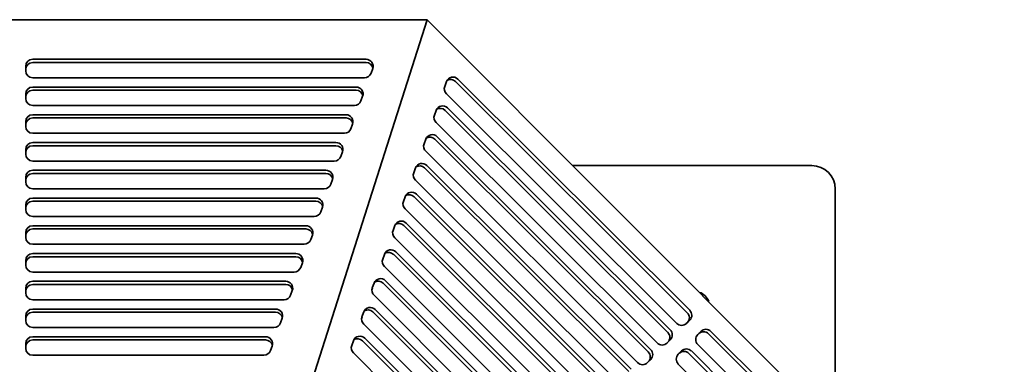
# Model space of a CAD drawing. Header units: millimetres. Extents: x 418 to 1262, y 170 to 1018.
# Tile 12 of 12: x 840 to 1262, y 870 to 1018. Entities that reach past the tile are written whole.
import ezdxf

# ---------------------------------------------------------------- set-up
doc = ezdxf.new("R2010")
doc.units = ezdxf.units.MM
doc.header["$LTSCALE"] = 4
doc.layers.add('Krawędzie widoczne(ISO)', color=7, linetype='Continuous', lineweight=35, true_color=0x262659)

msp = doc.modelspace()

# ---------------------------------------------------------------- linework, layer by layer
at = {"layer": 'Krawędzie widoczne(ISO)'}
for p, q in [((664.99, 1018), (1015.01, 1018)), ((910.12, 689.5), (1015.01, 1018)), ((1015.01, 1018), (1262.5, 770.51)), ((845.88, 1001.05), (988.84, 1001.05)), ((842.88, 996.11), (842.88, 998.08)), ((845.88, 999.67), (988.84, 999.67)), ((991.67, 997.08), (990.95, 995.11)), ((988.13, 993.14), (845.88, 993.14)), ((1028.18, 992.57), (1127.6, 893.57)), ((845.88, 989.18), (984.54, 989.18)), ((1022.54, 989.45), (1023.28, 991.51)), ((1027.14, 991.52), (1126.55, 892.52)), ((842.88, 984.23), (842.88, 986.21)), ((845.88, 987.8), (984.54, 987.8)), ((987.36, 985.21), (986.65, 983.23)), ((1122.02, 887.96), (1023.26, 986.31)), ((983.82, 981.26), (845.88, 981.26)), ((1023.75, 980.24), (1119.23, 885.16)), ((845.88, 977.3), (980.23, 977.3)), ((845.88, 975.91), (980.23, 975.91)), ((1018.11, 977.11), (1018.85, 979.17)), ((1022.7, 979.19), (1118.18, 884.11)), ((842.88, 972.34), (842.88, 974.33)), ((983.05, 973.32), (982.34, 971.34)), ((1113.64, 879.55), (1018.82, 973.98)), ((979.51, 969.37), (845.88, 969.37)), ((1013.68, 964.78), (1014.42, 966.84)), ((1018.27, 966.86), (1109.81, 875.7)), ((1019.32, 967.9), (1110.85, 876.75)), ((845.88, 965.41), (975.92, 965.41)), ((845.88, 964.03), (975.92, 964.03)), ((842.88, 960.46), (842.88, 962.44)), ((978.74, 961.44), (978.03, 959.46)), ((1105.27, 871.14), (1014.39, 961.64)), ((975.2, 957.49), (845.88, 957.49)), ((1009.24, 952.44), (1009.98, 954.5)), ((1013.84, 954.52), (1101.43, 867.29)), ((1014.89, 955.57), (1102.48, 868.34)), ((1180, 955.5), (1077.51, 955.5)), ((842.88, 948.57), (842.88, 950.56)), ((845.88, 953.53), (971.61, 953.53)), ((845.88, 952.14), (971.61, 952.14)), ((974.43, 949.55), (973.72, 947.57)), ((1096.89, 862.73), (1009.96, 949.31)), ((970.89, 945.6), (845.88, 945.6)), ((845.88, 941.64), (967.3, 941.64)), ((1004.81, 940.11), (1005.55, 942.17)), ((1009.41, 942.19), (1093.06, 858.88)), ((1010.45, 943.23), (1094.1, 859.93)), ((1190, 843.01), (1190, 945.5)), ((842.88, 936.69), (842.88, 938.67)), ((845.88, 940.26), (967.3, 940.26)), ((970.12, 937.67), (969.41, 935.69)), ((966.58, 933.72), (845.88, 933.72)), ((1088.52, 854.32), (1005.53, 936.97)), ((845.88, 929.76), (962.99, 929.76)), ((1000.38, 927.78), (1001.12, 929.83)), ((1004.97, 929.85), (1084.68, 850.47)), ((1006.02, 930.9), (1085.73, 851.52)), ((842.88, 924.81), (842.88, 926.79)), ((845.88, 928.37), (962.99, 928.37)), ((965.82, 925.78), (965.1, 923.8)), ((1080.15, 845.91), (1001.09, 924.64)), ((962.27, 921.83), (845.88, 921.83)), ((845.88, 917.87), (958.68, 917.87)), ((845.88, 916.49), (958.68, 916.49)), ((995.95, 915.44), (996.68, 917.5)), ((1000.54, 917.52), (1076.31, 842.06)), ((1001.59, 918.56), (1077.36, 843.11)), ((842.88, 912.92), (842.88, 914.9)), ((961.51, 913.9), (960.79, 911.92)), ((1071.77, 837.5), (996.66, 912.3)), ((957.96, 909.95), (845.88, 909.95)), ((845.88, 905.99), (954.37, 905.99)), ((845.88, 904.61), (954.37, 904.61)), ((991.51, 903.11), (992.25, 905.16)), ((996.11, 905.18), (1067.93, 833.65)), ((997.15, 906.23), (1068.98, 834.7)), ((842.88, 901.04), (842.88, 903.02)), ((957.2, 902.01), (956.48, 900.03)), ((1063.4, 829.09), (992.23, 899.97)), ((953.65, 898.06), (845.88, 898.06)), ((842.88, 889.15), (842.88, 891.13)), ((845.88, 894.1), (950.06, 894.1)), ((845.88, 892.72), (950.06, 892.72)), ((987.08, 890.77), (987.82, 892.83)), ((991.68, 892.85), (1059.56, 825.24)), ((992.72, 893.89), (1060.61, 826.29)), ((952.89, 890.13), (952.17, 888.15)), ((1055.02, 820.68), (987.8, 887.63)), ((1126.59, 888.3), (1126.14, 887.85)), ((1127.63, 889.35), (1126.24, 887.94)), ((949.34, 886.18), (845.88, 886.18)), ((1131.05, 883.15), (1132.45, 884.55)), ((1135.62, 883.49), (1235.04, 784.48)), ((1136.67, 884.53), (1236.09, 785.53)), ((842.88, 877.27), (842.88, 879.25)), ((845.88, 882.22), (945.75, 882.22)), ((845.88, 880.84), (945.75, 880.84)), ((948.58, 878.24), (947.86, 876.26)), ((982.66, 878.47), (983.39, 880.49)), ((987.24, 880.51), (1051.18, 816.84)), ((988.29, 881.56), (1052.22, 817.89)), ((1118.21, 879.89), (1117.76, 879.44)), ((1119.26, 880.94), (1117.86, 879.54)), ((1229.85, 780.58), (1131.09, 878.93)), ((945.04, 874.29), (845.88, 874.29)), ((1046.66, 812.3), (983.38, 875.33)), ((1122.68, 874.74), (1124.08, 876.14)), ((1127.25, 875.08), (1222.72, 780)), ((1128.3, 876.12), (1223.77, 781.04)), ((1109.84, 871.48), (1109.39, 871.03)), ((1110.88, 872.53), (1109.49, 871.13)), ((1217.53, 776.09), (1122.71, 870.52))]:
    msp.add_line(p, q, dxfattribs=at)
for centre, radius, start, end in [((1180, 945.5), 10, 0, 90), ((1130, 895.5), 6, 17.19, 72.81)]:
    msp.add_arc(centre, radius, start, end, dxfattribs=at)
for centre, major_axis, ratio, start_param, end_param in [((845.88, 998.08), (-3, 0), 0.990396, 4.712389, 6.283185), ((988.84, 998.08), (3, 0), 0.990396, 5.938537, 7.853982), ((845.88, 996.7), (-3, 0), 0.990396, 4.712389, 6.283185), ((988.84, 996.7), (3, 0), 0.990396, 0.234814, 1.570796), ((845.88, 996.11), (-3, 0), 0.990396, 0, 1.570796), ((988.13, 996.11), (3, 0), 0.990396, 4.712389, 5.938537), ((1026.09, 990.47), (-2.12, 2.12), 0.988988, 4.714483, 6.719447), ((1025.04, 989.42), (-2.12, 2.12), 0.988988, 4.714483, 6.031124), ((845.88, 986.21), (-3, 0), 0.990396, 4.712389, 6.283185), ((984.54, 986.21), (3, 0), 0.990396, 5.938537, 7.853982), ((1025.35, 988.41), (-2.12, 2.12), 0.988988, 0.436261, 1.57289), ((845.88, 984.83), (-3, 0), 0.990396, 4.712389, 6.283185), ((845.88, 984.23), (-3, 0), 0.990396, 0, 1.570796), ((984.54, 984.83), (3, 0), 0.990396, 0.234814, 1.570796), ((983.82, 984.23), (3, 0), 0.990396, 4.712389, 5.938537), ((1021.66, 978.13), (-2.12, 2.12), 0.988988, 4.714483, 6.719447), ((1020.61, 977.09), (-2.12, 2.12), 0.988988, 4.714483, 6.031124), ((845.88, 974.33), (-3, 0), 0.990396, 4.712389, 6.283185), ((845.88, 972.94), (-3, 0), 0.990396, 4.712389, 6.283185), ((980.23, 974.33), (3, 0), 0.990396, 5.938537, 7.853982), ((980.23, 972.94), (3, 0), 0.990396, 0.234814, 1.570796), ((1020.92, 976.08), (-2.12, 2.12), 0.988988, 0.436261, 1.57289), ((845.88, 972.34), (-3, 0), 0.990396, 0, 1.570796), ((979.51, 972.34), (3, 0), 0.990396, 4.712389, 5.938537), ((1017.22, 965.8), (-2.12, 2.12), 0.988988, 4.714483, 6.719447), ((1016.18, 964.75), (-2.12, 2.12), 0.988988, 4.714483, 6.031124), ((845.88, 962.44), (-3, 0), 0.990396, 4.712389, 6.283185), ((845.88, 961.06), (-3, 0), 0.990396, 4.712389, 6.283185), ((975.92, 962.44), (3, 0), 0.990396, 5.938537, 7.853982), ((975.92, 961.06), (3, 0), 0.990396, 0.234814, 1.570796), ((1016.49, 963.74), (-2.12, 2.12), 0.988988, 0.436261, 1.57289), ((845.88, 960.46), (-3, 0), 0.990396, 0, 1.570796), ((975.2, 960.46), (3, 0), 0.990396, 4.712389, 5.938537), ((1012.79, 953.46), (-2.12, 2.12), 0.988988, 4.714483, 6.719447), ((1011.75, 952.42), (-2.12, 2.12), 0.988988, 4.714483, 6.031124), ((845.88, 950.56), (-3, 0), 0.990396, 4.712389, 6.283185), ((845.88, 949.17), (-3, 0), 0.990396, 4.712389, 6.283185), ((971.61, 950.56), (3, 0), 0.990396, 5.938537, 7.853982), ((971.61, 949.17), (3, 0), 0.990396, 0.234814, 1.570796), ((1012.05, 951.41), (-2.12, 2.12), 0.988988, 0.436261, 1.57289), ((845.88, 948.57), (-3, 0), 0.990396, 0, 1.570796), ((970.89, 948.57), (3, 0), 0.990396, 4.712389, 5.938537), ((845.88, 938.67), (-3, 0), 0.990396, 4.712389, 6.283185), ((967.3, 938.67), (3, 0), 0.990396, 5.938537, 7.853982), ((1008.36, 941.13), (-2.12, 2.12), 0.988988, 4.714483, 6.719447), ((1007.31, 940.08), (-2.12, 2.12), 0.988988, 4.714483, 6.031124), ((845.88, 937.29), (-3, 0), 0.990396, 4.712389, 6.283185), ((967.3, 937.29), (3, 0), 0.990396, 0.234814, 1.570796), ((1007.62, 939.07), (-2.12, 2.12), 0.988988, 0.436261, 1.57289), ((845.88, 936.69), (-3, 0), 0.990396, 0, 1.570796), ((966.58, 936.69), (3, 0), 0.990396, 4.712389, 5.938537), ((845.88, 926.79), (-3, 0), 0.990396, 4.712389, 6.283185), ((962.99, 926.79), (3, 0), 0.990396, 5.938537, 7.853982), ((1003.93, 928.8), (-2.12, 2.12), 0.988988, 4.714483, 6.719447), ((1002.88, 927.75), (-2.12, 2.12), 0.988988, 4.714483, 6.031124), ((845.88, 925.4), (-3, 0), 0.990396, 4.712389, 6.283185), ((845.88, 924.81), (-3, 0), 0.990396, 0, 1.570796), ((962.99, 925.4), (3, 0), 0.990396, 0.234814, 1.570796), ((1003.19, 926.74), (-2.12, 2.12), 0.988988, 0.436261, 1.57289), ((962.27, 924.81), (3, 0), 0.990396, 4.712389, 5.938537), ((845.88, 914.9), (-3, 0), 0.990396, 4.712389, 6.283185), ((845.88, 913.52), (-3, 0), 0.990396, 4.712389, 6.283185), ((958.68, 914.9), (3, 0), 0.990396, 5.938537, 7.853982), ((958.68, 913.52), (3, 0), 0.990396, 0.234814, 1.570796), ((999.49, 916.46), (-2.12, 2.12), 0.988988, 4.714483, 6.719447), ((998.45, 915.41), (-2.12, 2.12), 0.988988, 4.714483, 6.031124), ((845.88, 912.92), (-3, 0), 0.990396, 0, 1.570796), ((998.76, 914.4), (-2.12, 2.12), 0.988988, 0.436261, 1.57289), ((957.96, 912.92), (3, 0), 0.990396, 4.712389, 5.938537), ((845.88, 903.02), (-3, 0), 0.990396, 4.712389, 6.283185), ((845.88, 901.63), (-3, 0), 0.990396, 4.712389, 6.283185), ((954.37, 903.02), (3, 0), 0.990396, 5.938537, 7.853982), ((954.37, 901.63), (3, 0), 0.990396, 0.234814, 1.570796), ((995.06, 904.13), (-2.12, 2.12), 0.988988, 4.714483, 6.719447), ((994.01, 903.08), (-2.12, 2.12), 0.988988, 4.714483, 6.031124), ((845.88, 901.04), (-3, 0), 0.990396, 0, 1.570796), ((953.65, 901.04), (3, 0), 0.990396, 4.712389, 5.938537), ((994.32, 902.07), (-2.12, 2.12), 0.988988, 0.436261, 1.57289), ((845.88, 891.13), (-3, 0), 0.990396, 4.712389, 6.283185), ((845.88, 889.75), (-3, 0), 0.990396, 4.712389, 6.283185), ((950.06, 891.13), (3, 0), 0.990396, 5.938537, 7.853982), ((950.06, 889.75), (3, 0), 0.990396, 0.234814, 1.570796), ((990.63, 891.79), (-2.12, 2.12), 0.988988, 4.714483, 6.719447), ((989.58, 890.74), (-2.12, 2.12), 0.988988, 4.714483, 6.031124), ((1124.46, 890.42), (2.12, -2.12), 0.988988, 0.002094, 1.57289), ((1125.51, 891.46), (2.12, -2.12), 0.988988, 0.002094, 1.57289), ((845.88, 889.15), (-3, 0), 0.990396, 0, 1.570796), ((949.34, 889.15), (3, 0), 0.990396, 4.712389, 5.938537), ((989.89, 889.73), (-2.12, 2.12), 0.988988, 0.436261, 1.57289), ((1124.11, 890.06), (2.12, -2.12), 0.988988, 4.714483, 6.285279), ((986.2, 879.46), (-2.12, 2.12), 0.988988, 4.714483, 6.719447), ((1116.09, 882.01), (2.12, -2.12), 0.988988, 0.002094, 1.57289), ((1117.13, 883.05), (2.12, -2.12), 0.988988, 0.002094, 1.57289), ((1133.18, 881.03), (-2.12, 2.12), 0.988988, 0.002094, 1.57289), ((1133.53, 881.38), (-2.12, 2.12), 0.988988, 4.714483, 6.239568), ((1134.58, 882.43), (-2.12, 2.12), 0.988988, 4.714483, 6.285279), ((845.88, 879.25), (-3, 0), 0.990396, 4.712389, 6.283185), ((845.88, 877.86), (-3, 0), 0.990396, 4.712389, 6.283185), ((945.75, 879.25), (3, 0), 0.990396, 5.938537, 7.853982), ((945.75, 877.86), (3, 0), 0.990396, 0.234814, 1.570796), ((985.47, 877.43), (-2.12, 2.12), 0.988988, 0.436261, 1.57289), ((985.15, 878.41), (-2.12, 2.12), 0.988988, 4.714483, 6.031124), ((1115.74, 881.65), (2.12, -2.12), 0.988988, 4.714483, 6.285279), ((845.88, 877.27), (-3, 0), 0.990396, 0, 1.570796), ((945.04, 877.27), (3, 0), 0.990396, 4.712389, 5.938537), ((1107.71, 873.6), (2.12, -2.12), 0.988988, 0.002094, 1.57289), ((1108.76, 874.64), (2.12, -2.12), 0.988988, 0.002094, 1.57289), ((1124.81, 872.62), (-2.12, 2.12), 0.988988, 0.002094, 1.57289), ((1125.16, 872.98), (-2.12, 2.12), 0.988988, 4.714483, 6.239568), ((1126.2, 874.02), (-2.12, 2.12), 0.988988, 4.714483, 6.285279), ((1107.36, 873.24), (2.12, -2.12), 0.988988, 4.714483, 6.285279)]:
    msp.add_ellipse(centre, major_axis=major_axis, ratio=ratio, start_param=start_param, end_param=end_param, dxfattribs=at)

doc.saveas('drawing.dxf')
